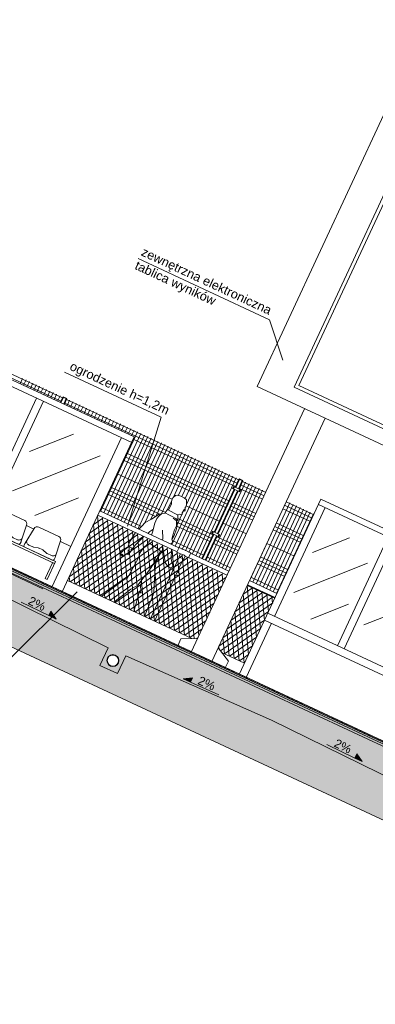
# Model space of a CAD drawing. Header units: millimetres. Extents: x 1962 to 3194, y -795 to -219.
# Tile 94 of 256: x 2296.85 to 2301.59, y -403.24 to -390.11. Entities that reach past the tile are written whole.
import ezdxf

# ---------------------------------------------------------------- set-up
doc = ezdxf.new("R2010")
doc.units = ezdxf.units.MM
doc.layers.get('0').update_dxf_attribs({"lineweight": 5})
doc.layers.get('Defpoints').update_dxf_attribs({"lineweight": 9})
for name, color, linetype, lineweight in [('A_flagi przekrojowe', 92, 'Continuous', 9), ('A_hatch przekroje', 125, 'Continuous', 9), ('A_koty wysokośc.', 53, 'Continuous', 9), ('A_ludzie', 53, 'Continuous', 9), ('A_obiekty trybuny', 126, 'Continuous', 9), ('A_ogrodzenie 1_2m', 34, 'Continuous', 9), ('A_ogrodzenie 2_4m', 45, 'Continuous', 9), ('A_przekrojowe', 42, 'Continuous', 9), ('A_widok', 142, 'Continuous', 9)]:
    doc.layers.add(name, color=color, linetype=linetype, lineweight=lineweight)
doc.styles.get("Standard").update_dxf_attribs({"font": 'arial.ttf'})

# ---------------------------------------------------------------- blocks, each defined once
blk = doc.blocks.new('zw$5246')
at = {"layer": 'A_ogrodzenie 2_4m'}
blk.add_lwpolyline([(-0.095, 0.015), (0.015, 0.015), (0.015, -0.015), (-0.095, -0.015), (-0.095, 0.015)], dxfattribs=at)
for centre in [(-0.085, 0), (0.005, 0)]:
    blk.add_circle(centre, 0.006, dxfattribs=at)
blk = doc.blocks.new('zw$86DC')
at = {"layer": 'A_obiekty trybuny'}
for p, q in [((0.028, 0.453), (0.054, 0.678)), ((0.104, 0.723), (0.396, 0.723)), ((0.472, 0.453), (0.446, 0.678)), ((0.528, 0.453), (0.554, 0.678)), ((0.604, 0.723), (0.896, 0.723)), ((0.972, 0.453), (0.946, 0.678)), ((0, 0.4), (0, 0.37)), ((0, 0.4), (1, 0.4)), ((0.028, 0.42), (0.028, 0.447)), ((0.452, 0.4), (0.048, 0.4)), ((0.145, 0.45), (0.084, 0.45)), ((0.213, 0.468), (0.159, 0.452)), ((0.273, 0.47), (0.227, 0.47)), ((0.341, 0.452), (0.287, 0.468)), ((0.416, 0.45), (0.355, 0.45)), ((0.472, 0.42), (0.472, 0.447)), ((0.528, 0.42), (0.528, 0.447)), ((0.548, 0.4), (0.952, 0.4)), ((0.952, 0.4), (0.548, 0.4)), ((0.645, 0.45), (0.584, 0.45)), ((0.713, 0.468), (0.659, 0.452)), ((0.773, 0.47), (0.727, 0.47)), ((0.841, 0.452), (0.787, 0.468)), ((0.916, 0.45), (0.855, 0.45)), ((0.972, 0.42), (0.972, 0.447)), ((1, 0.4), (1, 0.139)), ((0, 0.37), (1, 0.37)), ((0.97, 0.37), (0.97, 0.139)), ((0.97, 0.139), (1, 0.139))]:
    blk.add_line(p, q, dxfattribs=at)
for centre, radius, start, end in [((0.104, 0.673), 0.05, 90, 173.3757), ((0.396, 0.673), 0.05, 6.6243, 90), ((0.604, 0.673), 0.05, 90, 173.3757), ((0.896, 0.673), 0.05, 6.6243, 90), ((0.078, 0.447), 0.05, 173.3757, 180), ((0.048, 0.42), 0.02, 180, 270), ((0.084, 0.5), 0.05, 173.3757, 270), ((0.145, 0.5), 0.05, 270, 286.3802), ((0.227, 0.42), 0.05, 90, 106.3802), ((0.273, 0.42), 0.05, 73.6198, 90), ((0.355, 0.5), 0.05, 253.6198, 270), ((0.416, 0.5), 0.05, 270, 6.6243), ((0.452, 0.42), 0.02, 270, 360), ((0.422, 0.447), 0.05, 0, 6.6243), ((0.578, 0.447), 0.05, 173.3757, 180), ((0.548, 0.42), 0.02, 180, 270), ((0.584, 0.5), 0.05, 173.3757, 270), ((0.645, 0.5), 0.05, 270, 286.3802), ((0.727, 0.42), 0.05, 90, 106.3802), ((0.773, 0.42), 0.05, 73.6198, 90), ((0.855, 0.5), 0.05, 253.6198, 270), ((0.916, 0.5), 0.05, 270, 6.6243), ((0.952, 0.42), 0.02, 270, 360), ((0.922, 0.447), 0.05, 0, 6.6243)]:
    blk.add_arc(centre, radius, start, end, dxfattribs=at)
at = {"layer": 'Defpoints'}
blk.add_line((1, 0), (0, 0), dxfattribs=at)
blk = doc.blocks.new('zw$572')
at = {"layer": 'A_koty wysokośc.'}
h = blk.add_hatch(color=256, dxfattribs=at)
h.dxf.hatch_style = 1
h.paths.add_polyline_path([(0.12, 0.072), (0, 0), (0.12, 0)])
blk.add_line((0.12, 0), (0.578, 0), dxfattribs=at)
blk.add_lwpolyline([(0.12, 0), (0.12, 0.072), (0, 0), (0.12, 0)], close=True, dxfattribs=at)
blk = doc.blocks.new('zw$607D')
at = {"layer": 'A_hatch przekroje'}
h = blk.add_hatch(dxfattribs=at)
h.set_pattern_fill('LINE', color=256, scale=0.005, angle=114.9782, style=2)
h.set_pattern_definition([(90, (-163.449078, -3.115186), (-0.015875, -1e-15), [])])
h.paths.add_polyline_path([(-24.269, 0.34), (-24.269, 0.355), (-54.769, 0.416), (-95.169, 0.416), (-125.669, 0.355), (-125.669, 0.34), (-95.169, 0.401), (-54.769, 0.401)])
h = blk.add_hatch(color=251, dxfattribs=at)
h.dxf.hatch_style = 2
h.paths.add_polyline_path([(-24.269, 0.34), (-24.269, 0.32), (-54.769, 0.381), (-95.169, 0.381), (-125.669, 0.32), (-125.669, 0.34), (-95.169, 0.401), (-54.769, 0.401)])
h = blk.add_hatch(dxfattribs=at)
h.set_pattern_fill('EARTH2', color=256, scale=0.03, angle=69.9782, style=2)
h.set_pattern_definition([(225, (-78.4693, 4.5083), (1e-16, -1.077631), [0.3429, -0.4191]), (225, (-78.2268, 4.2658), (1e-16, -1.077631), [0.3429, -0.4191]), (225, (-78.2861, 4.3251), (1e-16, -1.077631), [0.35052, -0.41148]), (225, (-78.34535, 4.3843), (1e-16, -1.077631), [0.35052, -0.41148]), (225, (-78.4046, 4.4436), (1e-16, -1.077631), [0.35052, -0.41148]), (225, (-78.4046, 4.9824), (1e-16, -1.077631), [0.3429, -0.4191]), (225, (-78.34535, 4.92315), (1e-16, -1.077631), [0.3429, -0.4191]), (225, (-78.2861, 4.8639), (1e-16, -1.077631), [0.3429, -0.4191]), (225, (-78.2268, 4.8046), (1e-16, -1.077631), [0.3429, -0.4191]), (225, (-78.4693, 5.0471), (1e-16, -1.077631), [0.3429, -0.4191]), (315, (-78.98654, 4.5298), (1.077631, 0), [0.3429, -0.4191]), (315, (-78.7387, 4.7777), (1.077631, 0), [0.3429, -0.4191]), (315, (-78.80334, 4.713), (1.077631, 0), [0.3429, -0.4191]), (315, (-78.8626, 4.65374), (1.077631, 0), [0.3429, -0.4191]), (315, (-78.9219, 4.5945), (1.077631, 0), [0.3429, -0.4191]), (315, (-78.3831, 4.5945), (1.077631, 0), [0.35052, -0.41148]), (315, (-78.3238, 4.65374), (1.077631, 0), [0.35052, -0.41148]), (315, (-78.2645, 4.713), (1.077631, 0), [0.35052, -0.41148]), (315, (-78.1999, 4.7777), (1.077631, 0), [0.3429, -0.4191]), (315, (-78.4423, 4.5352), (1.077631, 0), [0.3429, -0.4191])])
h.paths.add_polyline_path([(-131.381, -0.95), (-128.549, -0.95), (-128.169, -0.671), (-127.401, -0.661), (-127.119, -0.929), (-126.319, -0.929), (-125.791, -0.54), (-24.028, -0.54), (-23.619, -0.929), (-22.819, -0.929), (-22.474, -0.674), (-5.389, -1.01), (-4.884, -0.5), (-0.615, -0.5), (-0.12, 0), (-5.989, 0), (-5.989, 0.02), (-6.069, 0.02), (-6.069, -0.03), (-6.269, -0.03), (-6.269, -0.11), (-6.069, -0.11), (-6.069, -0.16), (-6.069, -0.28), (-6.098, -0.299), (-6.109, -0.36), (-5.889, -0.36), (-5.889, -0.5), (-6.258, -0.5), (-24.369, -0.137), (-24.369, -0.04), (-24.109, -0.04), (-24.109, 0.09), (-24.209, 0.24), (-24.209, 0.34), (-24.269, 0.34), (-24.269, 0.24), (-24.369, 0.09), (-24.369, 0.047), (-26.825, -0.004), (-26.825, -0.264), (-27.085, -0.264), (-27.085, -0.004), (-30.312, 0.063), (-33.538, -0.004), (-33.538, -0.264), (-33.798, -0.264), (-33.798, -0.004), (-35.918, 0.04), (-38.038, -0.004), (-38.038, -0.264), (-38.298, -0.264), (-38.298, -0.004), (-40.418, 0.04), (-42.538, -0.004), (-42.538, -0.264), (-42.798, -0.264), (-42.798, -0.004), (-44.918, 0.04), (-47.038, -0.004), (-47.038, -0.264), (-47.298, -0.264), (-47.298, -0.004), (-49.418, 0.04), (-51.538, -0.004), (-51.538, -0.264), (-51.798, -0.264), (-51.798, -0.004), (-53.918, 0.04), (-56.038, -0.004), (-56.038, -0.264), (-56.298, -0.264), (-56.298, -0.004), (-58.418, 0.04), (-60.538, -0.004), (-60.538, -0.264), (-60.798, -0.264), (-60.798, -0.004), (-62.918, 0.04), (-65.038, -0.004), (-65.038, -0.264), (-65.298, -0.264), (-65.298, -0.004), (-67.418, 0.04), (-69.538, -0.004), (-69.538, -0.264), (-69.798, -0.264), (-69.798, -0.004), (-71.918, 0.04), (-74.038, -0.004), (-74.038, -0.264), (-74.298, -0.264), (-74.298, -0.004), (-76.418, 0.04), (-78.538, -0.004), (-78.538, -0.264), (-78.798, -0.264), (-78.798, -0.004), (-80.918, 0.04), (-83.038, -0.004), (-83.038, -0.264), (-83.298, -0.264), (-83.298, -0.004), (-85.418, 0.04), (-87.538, -0.004), (-87.538, -0.264), (-87.798, -0.264), (-87.798, -0.004), (-89.918, 0.04), (-92.038, -0.004), (-92.038, -0.264), (-92.298, -0.264), (-92.298, -0.004), (-94.418, 0.04), (-96.538, -0.004), (-96.538, -0.264), (-96.798, -0.264), (-96.798, -0.004), (-98.918, 0.04), (-101.038, -0.004), (-101.038, -0.264), (-101.298, -0.264), (-101.298, -0.004), (-103.418, 0.04), (-105.538, -0.004), (-105.538, -0.264), (-105.798, -0.264), (-105.798, -0.004), (-107.918, 0.04), (-110.038, -0.004), (-110.038, -0.264), (-110.298, -0.264), (-110.298, -0.004), (-112.418, 0.04), (-114.538, -0.004), (-114.538, -0.264), (-114.798, -0.264), (-114.798, -0.004), (-116.918, 0.04), (-119.038, -0.004), (-119.038, -0.264), (-119.298, -0.264), (-119.298, -0.004), (-121.418, 0.04), (-123.538, -0.004), (-123.538, -0.264), (-123.798, -0.264), (-123.798, -0.004), (-125.569, 0.033), (-125.569, 0.09), (-125.669, 0.24), (-125.669, 0.34), (-125.729, 0.34), (-125.729, 0.24), (-125.829, 0.09), (-125.829, 0.038), (-125.829, -0.04), (-125.569, -0.04), (-125.569, -0.137), (-128.149, -0.183), (-128.149, -0.08), (-127.929, -0.08), (-127.941, -0.019), (-127.969, 0), (-127.969, 0.3), (-128.049, 0.3), (-128.049, 0.27), (-132.649, 0.27)])
h.paths.add_polyline_path([(-128.149, -0.08), (-128.109, 0.2), (-128.049, 0.2), (-128.049, 0), (-128.049, -0.019), (-127.941, -0.019), (-127.929, -0.08)], flags=16)
h = blk.add_hatch(dxfattribs=at)
h.set_pattern_fill('CONC', color=256, scale=0.005, angle=324.9782, style=2)
h.set_pattern_definition([(300, (-163.31836, -3.17903), (0.10998523, 0.0635), [0, -0.127]), (300, (-163.35622, -3.20236), (0.10998523, 0.0635), [0, -0.127]), (300, (-163.29493, -3.17137), (0.10998523, 0.0635), [0, -0.127]), (278.1986, (-163.36204, -3.13386), (0.080514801, -0.393455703), [0.01367828, -0.67023767]), (156.8699, (-163.36009, -3.147398), (0.410470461, -0.202955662), [0.00635, -0.62865]), (70.6013, (-163.36593, -3.144904), (-0.342411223, -0.9309261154), [0.01170876, -1.15917332]), (146.5651, (-163.400083, -3.11623), (-0.173485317, 0.04648505), [0.00283985, -0.28114079]), (266.3099, (-163.402453, -3.114664), (0.017014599, -0.283470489), [0.00457911, -0.45332599]), (48.4349, (-163.402748, -3.119233), (0.156470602, 0.236985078), [0.00401612, -0.39759318]), (165, (-163.37044, -3.19297), (-0.10998526, -0.06350002), [0.0053881, -0.17421695]), (300, (-163.37565, -3.19157), (0.17348523, -0.04648523), [0.00762, -0.11938]), (75, (-163.37184, -3.19817), (-0.06350002, 0.10998526), [0.0053881, -0.17421695]), (191.5651, (-163.30767, -3.13913), (0.283470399, 0.017014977), [0.00401612, -0.39759318]), (300, (-163.3116, -3.13994), (0.17348523, -0.04648523), [0.00635, -0.12065]), (83.1301, (-163.30843, -3.145435), (0.0294704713, 0.4569556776), [0.00635, -0.62865]), (153.6901, (-163.340226, -3.080204), (0.236985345, -0.156470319), [0.00457911, -0.45332599]), (281.5651, (-163.34433, -3.078174), (-0.017014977, 0.283470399), [0.00803224, -0.39357706]), (66.8699, (-163.34272, -3.086043), (-0.202955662, -0.410470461), [0.00635, -0.62865]), (300, (-163.32621, -3.11464), (0.10998523, 0.0635), [0, -0.127]), (300, (-163.37195, -3.10145), (0.10998523, 0.0635), [0, -0.127]), (300, (-163.39487, -3.15574), (0.10998523, 0.0635), [0, -0.127]), (300, (-163.34363, -3.16576), (0.10998523, 0.0635), [0, -0.127]), (300, (-163.34334, -3.12306), (0.10998523, 0.0635), [0, -0.127]), (300, (-163.35401, -3.09696), (0.10998523, 0.0635), [0, -0.127]), (300, (-163.3549, -3.11067), (0.10998523, 0.0635), [0, -0.127]), (300, (-163.38383, -3.12151), (0.10998523, 0.0635), [0, -0.127]), (300, (-163.39467, -3.09258), (0.10998523, 0.0635), [0, -0.127]), (300, (-163.36874, -3.07907), (0.10998523, 0.0635), [0, -0.127]), (300, (-163.34645, -3.0618), (0.10998523, 0.0635), [0, -0.127]), (300, (-163.32237, -3.09336), (0.10998523, 0.0635), [0, -0.127]), (300, (-163.304, -3.11501), (0.10998523, 0.0635), [0, -0.127]), (300, (-163.28617, -3.15605), (0.10998523, 0.0635), [0, -0.127]), (300, (-163.33551, -3.14934), (0.10998523, 0.0635), [0, -0.127]), (300, (-163.32206, -3.12691), (0.10998523, 0.0635), [0, -0.127]), (300, (-163.36977, -3.16619), (0.10998523, 0.0635), [0, -0.127]), (300, (-163.39432, -3.13637), (0.10998523, 0.0635), [0, -0.127]), (300, (-163.39947, -3.18333), (0.10998523, 0.0635), [0, -0.127]), (300, (-163.41383, -3.14323), (0.10998523, 0.0635), [0, -0.127]), (300, (-163.43744, -3.10994), (0.10998523, 0.0635), [0, -0.127]), (300, (-163.43532, -3.12631), (0.10998523, 0.0635), [0, -0.127]), (300, (-163.41929, -3.11852), (0.10998523, 0.0635), [0, -0.127]), (300, (-163.39434, -3.20237), (0.10998523, 0.0635), [0, -0.127]), (300, (-163.34163, -3.18953), (0.10998523, 0.0635), [0, -0.127]), (300, (-163.31181, -3.16498), (0.10998523, 0.0635), [0, -0.127]), (300, (-163.42021, -3.16011), (0.10998523, 0.0635), [0, -0.127])])
h.paths.add_polyline_path([(-24.269, 0.29), (-24.269, 0.32), (-54.769, 0.381), (-95.169, 0.381), (-125.669, 0.32), (-125.669, 0.29), (-95.169, 0.351), (-54.769, 0.351)])
h = blk.add_hatch(dxfattribs=at)
h.set_pattern_fill('CONCRE', color=256, scale=0.008, angle=245.0218, style=2)
h.set_pattern_definition([(220.0436, (-78.46928, 3.991), (-0.0248279, -0.28629365), [0.0254, -0.1778]), (310.0436, (-78.46928, 3.991), (0.28629365, -0.0248279), [0.0254, -0.1778]), (355.0436, (-78.48872, 3.97466), (0.15556077, 0.1307329), [0.035921, -0.2514472]), (220.0436, (-78.41518, 3.88716), (-0.0248279, -0.28629365), [0.0254, -0.1778]), (265.0436, (-78.43308, 3.88871), (0.1307329, -0.15556077), [0.0179605, -0.2694077]), (355.0436, (-78.43308, 3.88871), (0.15556077, 0.1307329), [0.0179605, -0.2694077]), (220.0436, (-78.44084, 3.79924), (-0.0248279, -0.28629365), [0.035921, -0.167279]), (265.0436, (-78.44084, 3.79924), (0.1307329, -0.15556077), [0.0254, -0.2619682]), (355.0436, (-78.46834, 3.77613), (0.15556077, 0.1307329), [0.0254, -0.2619682]), (310.0436, (-78.54354, 3.86223), (0.28629365, -0.0248279), [0.0254, -0.1778]), (265.0436, (-78.54354, 3.86223), (0.1307329, -0.15556077), [0.0179605, -0.2694077]), (355.0436, (-78.5451, 3.84434), (0.15556077, 0.1307329), [0.0179605, -0.2694077]), (220.0436, (-78.45604, 3.93577), (-0.0248279, -0.28629365), [0.0127, -0.17018]), (220.0436, (-78.54003, 3.79883), (-0.0248279, -0.28629365), [0.0127, -0.17018]), (310.0436, (-78.47507, 3.82024), (0.28629365, -0.0248279), [0.0127, -0.17018]), (355.0436, (-78.56805, 3.8914), (0.15556077, 0.1307329), [0.0179605, -0.2694077]), (355.0436, (-78.41012, 3.84165), (0.15556077, 0.1307329), [0.0179605, -0.2694077]), (265.0436, (-78.4993, 3.87868), (0.1307329, -0.15556077), [0.0179605, -0.2694077]), (310.0436, (-78.5064, 3.92662), (0.28629365, -0.0248279), [0.003175, -0.200025]), (310.0436, (-78.45855, 3.85486), (0.28629365, -0.0248279), [0.003175, -0.200025]), (310.0436, (-78.509, 3.76684), (0.28629365, -0.0248279), [0.003175, -0.200025]), (310.0436, (-78.58088, 3.84744), (0.28629365, -0.0248279), [0.003175, -0.200025])])
h.paths.add_polyline_path([(-125.669, 0.24), (-125.669, 0.29), (-95.169, 0.351), (-54.769, 0.351), (-24.269, 0.29), (-24.269, 0.24), (-24.369, 0.09), (-24.369, 0.047), (-26.825, -0.004), (-26.825, -0.264), (-27.085, -0.264), (-27.085, -0.004), (-30.312, 0.063), (-33.538, -0.004), (-33.538, -0.264), (-33.798, -0.264), (-33.798, -0.004), (-35.918, 0.04), (-38.038, -0.004), (-38.038, -0.264), (-38.298, -0.264), (-38.298, -0.004), (-40.418, 0.04), (-42.538, -0.004), (-42.538, -0.264), (-42.798, -0.264), (-42.798, -0.004), (-44.918, 0.04), (-47.038, -0.004), (-47.038, -0.264), (-47.298, -0.264), (-47.298, -0.004), (-49.418, 0.04), (-51.538, -0.004), (-51.538, -0.264), (-51.798, -0.264), (-51.798, -0.004), (-53.918, 0.04), (-56.038, -0.004), (-56.038, -0.264), (-56.298, -0.264), (-56.298, -0.004), (-58.418, 0.04), (-60.538, -0.004), (-60.538, -0.264), (-60.798, -0.264), (-60.798, -0.004), (-62.918, 0.04), (-65.038, -0.004), (-65.038, -0.264), (-65.298, -0.264), (-65.298, -0.004), (-67.418, 0.04), (-69.538, -0.004), (-69.538, -0.264), (-69.798, -0.264), (-69.798, -0.004), (-71.918, 0.04), (-74.038, -0.004), (-74.038, -0.264), (-74.298, -0.264), (-74.298, -0.004), (-76.418, 0.04), (-78.538, -0.004), (-78.538, -0.264), (-78.798, -0.264), (-78.798, -0.004), (-80.918, 0.04), (-83.038, -0.004), (-83.038, -0.264), (-83.298, -0.264), (-83.298, -0.004), (-85.418, 0.04), (-87.538, -0.004), (-87.538, -0.264), (-87.798, -0.264), (-87.798, -0.004), (-89.918, 0.04), (-92.038, -0.004), (-92.038, -0.264), (-92.298, -0.264), (-92.298, -0.004), (-94.418, 0.04), (-96.538, -0.004), (-96.538, -0.264), (-96.798, -0.264), (-96.798, -0.004), (-98.918, 0.04), (-101.038, -0.004), (-101.038, -0.264), (-101.298, -0.264), (-101.298, -0.004), (-103.418, 0.04), (-105.538, -0.004), (-105.538, -0.264), (-105.798, -0.264), (-105.798, -0.004), (-107.918, 0.04), (-110.038, -0.004), (-110.038, -0.264), (-110.298, -0.264), (-110.298, -0.004), (-112.418, 0.04), (-114.538, -0.004), (-114.538, -0.264), (-114.798, -0.264), (-114.798, -0.004), (-116.918, 0.04), (-119.038, -0.004), (-119.038, -0.264), (-119.298, -0.264), (-119.298, -0.004), (-121.418, 0.04), (-123.538, -0.004), (-123.538, -0.264), (-123.798, -0.264), (-123.798, -0.004), (-125.569, 0.033), (-125.569, 0.09)])
h.paths.add_polyline_path([(-65.096, -0.1, 1), (-65.241, -0.168, 1)], flags=16)
edge = h.paths.add_edge_path()
edge.add_arc((-26.955, -0.134), 0.08, 24.9782, 384.9782)
edge = h.paths.add_edge_path()
edge.add_arc((-33.668, -0.134), 0.08, 24.9782, 384.9782)
edge = h.paths.add_edge_path()
edge.add_arc((-38.168, -0.134), 0.08, 24.9782, 384.9782)
edge = h.paths.add_edge_path()
edge.add_arc((-42.668, -0.134), 0.08, 24.9782, 384.9782)
edge = h.paths.add_edge_path()
edge.add_arc((-47.168, -0.134), 0.08, 24.9782, 384.9782)
edge = h.paths.add_edge_path()
edge.add_arc((-51.668, -0.134), 0.08, 24.9782, 384.9782)
edge = h.paths.add_edge_path()
edge.add_arc((-56.168, -0.134), 0.08, 24.9782, 384.9782)
edge = h.paths.add_edge_path()
edge.add_arc((-60.668, -0.134), 0.08, 24.9782, 384.9782)
edge = h.paths.add_edge_path()
edge.add_arc((-65.168, -0.134), 0.08, 24.9782, 384.9782)
edge = h.paths.add_edge_path()
edge.add_arc((-69.668, -0.134), 0.08, 24.9782, 384.9782)
edge = h.paths.add_edge_path()
edge.add_arc((-74.168, -0.134), 0.08, 24.9782, 384.9782)
edge = h.paths.add_edge_path()
edge.add_arc((-78.668, -0.134), 0.08, 24.9782, 384.9782)
edge = h.paths.add_edge_path()
edge.add_arc((-83.168, -0.134), 0.08, 24.9782, 384.9782)
edge = h.paths.add_edge_path()
edge.add_arc((-87.668, -0.134), 0.08, 24.9782, 384.9782)
edge = h.paths.add_edge_path()
edge.add_arc((-92.168, -0.134), 0.08, 24.9782, 384.9782)
edge = h.paths.add_edge_path()
edge.add_arc((-96.668, -0.134), 0.08, 24.9782, 384.9782)
edge = h.paths.add_edge_path()
edge.add_arc((-101.168, -0.134), 0.08, 24.9782, 384.9782)
edge = h.paths.add_edge_path()
edge.add_arc((-105.668, -0.134), 0.08, 24.9782, 384.9782)
edge = h.paths.add_edge_path()
edge.add_arc((-110.168, -0.134), 0.08, 24.9782, 384.9782)
edge = h.paths.add_edge_path()
edge.add_arc((-114.668, -0.134), 0.08, 24.9782, 384.9782)
edge = h.paths.add_edge_path()
edge.add_arc((-119.168, -0.134), 0.08, 24.9782, 384.9782)
edge = h.paths.add_edge_path()
edge.add_arc((-123.668, -0.134), 0.08, 24.9782, 384.9782)
at = {"layer": 'A_ogrodzenie 1_2m'}
h = blk.add_hatch(dxfattribs=at)
h.set_pattern_fill('DIAMONDS', color=256, scale=0.02, style=2)
h.set_pattern_definition([(60, (-2727.07416, 476.21527), (-0.0549926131, 0.03175), []), (120, (-2727.07416, 476.21527), (-0.0549926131, -0.03175), [])])
h.paths.add_polyline_path([(-77.469, 0.611), (-77.469, 1.531), (-77.063, 1.531), (-77.063, 0.577), (-77.401, 0.577)])
h.paths.add_polyline_path([(-79.669, 0.577), (-79.669, 1.531), (-77.769, 1.531), (-77.769, 0.611), (-77.838, 0.577)])
at = {"layer": 'A_flagi przekrojowe'}
for points in [[(-78.305, 4.455), (-78.695, 4.869), (-80.628, 4.869)], [(-79.248, 1.573), (-79.453, 3.08), (-80.878, 3.08)], [(-79.488, 0.497), (-79.962, -0.794), (-81.215, -0.794)]]:
    blk.add_lwpolyline(points, dxfattribs=at)
at = {"layer": 'A_hatch przekroje'}
blk.add_line((-95.169, 0.416), (-54.769, 0.416), dxfattribs=at)
blk.add_lwpolyline([(-77.969, 8.741), (-71.969, 8.741), (-71.969, 4.241), (-77.969, 4.241)], close=True, dxfattribs=at)
blk.add_lwpolyline([(-132.649, 0.27), (-131.381, -0.95), (-128.549, -0.95), (-128.169, -0.671), (-127.401, -0.661), (-127.119, -0.929), (-126.319, -0.929), (-125.791, -0.54), (-24.028, -0.54), (-23.619, -0.929), (-22.819, -0.929), (-22.474, -0.674), (-5.389, -1.01), (-4.884, -0.5), (-0.615, -0.5), (-0.12, 0)], dxfattribs=at)
at = {"layer": 'A_ludzie', "linetype": 'ByBlock'}
for p, q in [((-78.818, 2.231), (-78.773, 2.237)), ((-78.773, 2.237), (-78.721, 2.235)), ((-78.721, 2.235), (-78.684, 2.222)), ((-78.862, 2.143), (-78.858, 2.178)), ((-78.85, 2.105), (-78.862, 2.143)), ((-78.858, 2.178), (-78.843, 2.215)), ((-78.84, 2.089), (-78.85, 2.105)), ((-78.843, 2.215), (-78.818, 2.231)), ((-78.684, 2.222), (-78.679, 2.211)), ((-78.679, 2.211), (-78.669, 2.196)), ((-78.669, 2.196), (-78.657, 2.164)), ((-78.652, 2.135), (-78.659, 2.124)), ((-78.659, 2.124), (-78.64, 2.09)), ((-78.657, 2.164), (-78.652, 2.135)), ((-78.867, 1.948), (-78.859, 2.001)), ((-78.859, 2.001), (-78.812, 1.998)), ((-78.845, 2.002), (-78.84, 2.089)), ((-78.812, 1.998), (-78.746, 1.994)), ((-78.746, 1.994), (-78.701, 1.989)), ((-78.691, 2.009), (-78.708, 1.994)), ((-78.701, 1.989), (-78.674, 1.927)), ((-78.663, 2.013), (-78.691, 2.009)), ((-78.659, 2.057), (-78.663, 2.041)), ((-78.663, 2.041), (-78.654, 2.025)), ((-78.654, 2.025), (-78.663, 2.013)), ((-78.657, 2.099), (-78.66, 2.067)), ((-78.66, 2.067), (-78.659, 2.057)), ((-78.64, 2.08), (-78.658, 2.073)), ((-78.64, 2.09), (-78.64, 2.08)), ((-78.935, 1.896), (-78.999, 1.793)), ((-78.925, 1.87), (-78.938, 1.83)), ((-78.912, 1.905), (-78.935, 1.896)), ((-78.908, 1.916), (-78.925, 1.87)), ((-78.869, 1.944), (-78.908, 1.916)), ((-78.813, 1.945), (-78.867, 1.948)), ((-78.763, 1.94), (-78.813, 1.945)), ((-78.71, 1.939), (-78.763, 1.94)), ((-78.689, 1.915), (-78.743, 1.929)), ((-78.674, 1.927), (-78.71, 1.939)), ((-78.689, 1.929), (-78.657, 1.868)), ((-78.659, 1.854), (-78.689, 1.915)), ((-78.659, 1.794), (-78.659, 1.854)), ((-78.657, 1.868), (-78.641, 1.816)), ((-79.055, 1.718), (-79.075, 1.656)), ((-78.999, 1.793), (-79.055, 1.718)), ((-78.938, 1.83), (-78.936, 1.761)), ((-78.936, 1.761), (-78.913, 1.644)), ((-78.803, 1.72), (-78.752, 1.623)), ((-78.651, 1.72), (-78.659, 1.794)), ((-78.639, 1.666), (-78.651, 1.72)), ((-78.641, 1.816), (-78.631, 1.725)), ((-78.631, 1.725), (-78.638, 1.672)), ((-79.075, 1.656), (-79.094, 1.601)), ((-78.962, 1.601), (-78.955, 1.616)), ((-78.955, 1.616), (-78.95, 1.636)), ((-78.95, 1.636), (-78.922, 1.675)), ((-78.913, 1.644), (-78.906, 1.601)), ((-78.752, 1.623), (-78.745, 1.601)), ((-78.61, 1.629), (-78.639, 1.666)), ((-78.624, 1.608), (-78.61, 1.629)), ((-78.621, 1.601), (-78.624, 1.608)), ((-79.114, 1.541), (-79.135, 1.393)), ((-79.047, 1.387), (-78.991, 1.541)), ((-78.901, 1.474), (-78.934, 1.399)), ((-78.893, 1.541), (-78.902, 1.506)), ((-78.902, 1.506), (-78.89, 1.474)), ((-78.89, 1.474), (-78.879, 1.489)), ((-78.879, 1.489), (-78.786, 1.474)), ((-78.786, 1.474), (-78.728, 1.469)), ((-78.728, 1.469), (-78.71, 1.454)), ((-78.718, 1.541), (-78.671, 1.468)), ((-78.71, 1.454), (-78.689, 1.476)), ((-78.708, 1.366), (-78.71, 1.452)), ((-78.694, 1.463), (-78.702, 1.383)), ((-78.689, 1.476), (-78.687, 1.487)), ((-78.671, 1.468), (-78.591, 1.346)), ((-78.588, 1.54), (-78.589, 1.541)), ((-78.537, 1.426), (-78.588, 1.54)), ((-79.134, 1.316), (-79.157, 1.288)), ((-79.135, 1.393), (-79.126, 1.336)), ((-79.122, 1.33), (-79.134, 1.316)), ((-79.126, 1.336), (-79.057, 1.332)), ((-79.122, 1.336), (-79.122, 1.33)), ((-79.071, 1.312), (-79.068, 1.33)), ((-79.057, 1.332), (-79.047, 1.387)), ((-78.934, 1.399), (-78.947, 1.325)), ((-78.947, 1.325), (-78.936, 1.251)), ((-78.721, 1.264), (-78.733, 1.352)), ((-78.719, 1.284), (-78.708, 1.366)), ((-78.702, 1.383), (-78.697, 1.286)), ((-78.591, 1.346), (-78.534, 1.314)), ((-78.512, 1.387), (-78.537, 1.426)), ((-78.534, 1.314), (-78.499, 1.309)), ((-78.482, 1.359), (-78.512, 1.387)), ((-78.499, 1.309), (-78.476, 1.329)), ((-78.476, 1.329), (-78.482, 1.359)), ((-78.473, 1.346), (-78.449, 1.342)), ((-79.157, 1.288), (-79.193, 1.235)), ((-79.193, 1.235), (-79.189, 1.224)), ((-79.189, 1.224), (-79.183, 1.224)), ((-79.183, 1.224), (-79.162, 1.244)), ((-79.162, 1.244), (-79.183, 1.208)), ((-79.183, 1.208), (-79.177, 1.2)), ((-79.177, 1.2), (-79.165, 1.206)), ((-79.165, 1.206), (-79.174, 1.187)), ((-79.174, 1.187), (-79.163, 1.181)), ((-79.163, 1.181), (-79.145, 1.208)), ((-79.145, 1.208), (-79.149, 1.184)), ((-79.149, 1.184), (-79.143, 1.182)), ((-79.143, 1.182), (-79.095, 1.247)), ((-79.097, 1.271), (-79.107, 1.291)), ((-79.094, 1.258), (-79.097, 1.271)), ((-79.095, 1.247), (-79.092, 1.235)), ((-79.092, 1.235), (-79.085, 1.23)), ((-79.085, 1.23), (-79.079, 1.244)), ((-79.079, 1.244), (-79.074, 1.264)), ((-79.074, 1.264), (-79.065, 1.285)), ((-79.065, 1.285), (-79.071, 1.312)), ((-78.936, 1.251), (-78.958, 0.937)), ((-78.79, 0.918), (-78.733, 1.193)), ((-78.733, 1.193), (-78.721, 1.264)), ((-78.697, 1.286), (-78.68, 1.223)), ((-78.68, 1.223), (-78.559, 0.929)), ((-78.487, 1.303), (-78.494, 1.307)), ((-78.467, 1.303), (-78.487, 1.303)), ((-78.449, 1.288), (-78.467, 1.303)), ((-78.389, 1.311), (-78.353, 1.291)), ((-78.383, 1.252), (-78.389, 1.255)), ((-78.374, 1.259), (-78.383, 1.252)), ((-78.36, 1.256), (-78.374, 1.259)), ((-78.356, 1.262), (-78.36, 1.256)), ((-78.347, 1.262), (-78.356, 1.262)), ((-78.353, 1.291), (-78.351, 1.283)), ((-78.351, 1.283), (-78.344, 1.27)), ((-78.344, 1.27), (-78.347, 1.262)), ((-78.958, 0.937), (-78.986, 0.909)), ((-78.752, 0.92), (-78.766, 0.984)), ((-78.705, 0.843), (-78.752, 0.92)), ((-78.559, 0.929), (-78.551, 0.887)), ((-78.986, 0.909), (-79.165, 0.577)), ((-78.984, 0.577), (-78.854, 0.829)), ((-78.854, 0.829), (-78.79, 0.918)), ((-78.691, 0.579), (-78.735, 0.854)), ((-78.735, 0.854), (-78.705, 0.843)), ((-78.551, 0.887), (-78.534, 0.577))]:
    blk.add_line(p, q, dxfattribs=at)
at = {"layer": 'A_obiekty trybuny'}
for p, q in [((-76.5, 2.682), (-76.863, 2.297)), ((-80.421, 2.382), (-80.853, 1.925)), ((-76.138, 2.478), (-76.863, 1.709)), ((-75.113, 2.478), (-75.838, 1.709)), ((-79.974, 2.269), (-80.836, 1.355)), ((-76.138, 1.874), (-76.508, 1.482)), ((-79.998, 1.639), (-80.43, 1.182))]:
    blk.add_line(p, q, dxfattribs=at)
at = {"layer": 'A_ogrodzenie 1_2m'}
for p, q in [((-79.669, 1.601), (-78.504, 1.601)), ((-78.334, 1.601), (-77.769, 1.601)), ((-79.669, 1.541), (-78.504, 1.541)), ((-78.449, 0.577), (-78.449, 1.491)), ((-78.389, 0.577), (-78.389, 1.491)), ((-78.334, 1.541), (-77.769, 1.541)), ((-79.669, 0.577), (-77.837, 0.577))]:
    blk.add_line(p, q, dxfattribs=at)
blk.add_lwpolyline([(-78.454, 1.491), (-78.384, 1.491), (-78.384, 1.536), (-78.334, 1.536), (-78.334, 1.606), (-78.504, 1.606), (-78.504, 1.536), (-78.454, 1.536)], close=True, dxfattribs=at)
blk.add_lwpolyline([(-77.063, 0.577), (-77.401, 0.577)], dxfattribs=at)
blk.add_arc((-78.419, 1.416), 0.125, 73.7398, 106.2602, dxfattribs=at)
at = {"layer": 'A_ogrodzenie 2_4m'}
for p, q in [((-83.288, 2.76), (-80.758, 2.76)), ((-81.348, 2.691), (-81.348, 2.77)), ((-81.298, 2.691), (-81.298, 2.77)), ((-81.248, 2.691), (-81.248, 2.77)), ((-81.198, 2.691), (-81.198, 2.77)), ((-81.148, 2.691), (-81.148, 2.77)), ((-81.098, 2.691), (-81.098, 2.77)), ((-81.048, 2.691), (-81.048, 2.77)), ((-80.998, 2.691), (-80.998, 2.77)), ((-80.948, 2.691), (-80.948, 2.77)), ((-80.898, 2.691), (-80.898, 2.77)), ((-80.848, 2.691), (-80.848, 2.77)), ((-80.798, 2.691), (-80.798, 2.77)), ((-80.758, 2.691), (-80.758, 2.77)), ((-80.698, 2.691), (-80.698, 2.77)), ((-80.698, 2.76), (-78.168, 2.76)), ((-80.658, 2.691), (-80.658, 2.77)), ((-80.608, 2.691), (-80.608, 2.77)), ((-80.558, 2.691), (-80.558, 2.77)), ((-80.508, 2.691), (-80.508, 2.77)), ((-80.458, 2.691), (-80.458, 2.77)), ((-80.408, 2.691), (-80.408, 2.77)), ((-80.358, 2.691), (-80.358, 2.77)), ((-80.308, 2.691), (-80.308, 2.77)), ((-80.258, 2.691), (-80.258, 2.77)), ((-80.208, 2.691), (-80.208, 2.77)), ((-80.158, 2.691), (-80.158, 2.77)), ((-80.108, 2.691), (-80.108, 2.77)), ((-80.058, 2.691), (-80.058, 2.77)), ((-80.008, 2.691), (-80.008, 2.77)), ((-79.958, 2.691), (-79.958, 2.77)), ((-79.908, 2.691), (-79.908, 2.77)), ((-79.858, 2.691), (-79.858, 2.77)), ((-79.808, 2.691), (-79.808, 2.77)), ((-79.758, 2.691), (-79.758, 2.77)), ((-79.708, 2.691), (-79.708, 2.77)), ((-79.658, 1.601), (-79.658, 2.77)), ((-79.608, 1.601), (-79.608, 2.77)), ((-79.558, 1.601), (-79.558, 2.77)), ((-79.508, 1.601), (-79.508, 2.77)), ((-79.458, 1.601), (-79.458, 2.77)), ((-79.408, 1.601), (-79.408, 2.77)), ((-79.358, 1.601), (-79.358, 2.77)), ((-79.308, 1.601), (-79.308, 2.77)), ((-79.258, 1.601), (-79.258, 2.77)), ((-79.208, 1.606), (-79.208, 2.77)), ((-79.158, 1.606), (-79.158, 2.77)), ((-79.108, 1.606), (-79.108, 2.77)), ((-79.058, 1.709), (-79.058, 2.77)), ((-79.008, 1.781), (-79.008, 2.77)), ((-78.958, 1.859), (-78.958, 2.77)), ((-78.908, 1.916), (-78.908, 2.77)), ((-78.858, 2.174), (-78.858, 2.77)), ((-78.808, 2.233), (-78.808, 2.77)), ((-78.758, 2.237), (-78.758, 2.77)), ((-78.708, 2.231), (-78.708, 2.77)), ((-78.658, 2.168), (-78.658, 2.77)), ((-78.608, 1.601), (-78.608, 2.77)), ((-78.558, 1.601), (-78.558, 2.77)), ((-78.508, 1.601), (-78.508, 2.77)), ((-78.458, 1.601), (-78.458, 2.77)), ((-78.408, 1.601), (-78.408, 2.77)), ((-78.358, 1.601), (-78.358, 2.77)), ((-78.308, 1.601), (-78.308, 2.77)), ((-78.258, 1.601), (-78.258, 2.77)), ((-78.208, 1.601), (-78.208, 2.77)), ((-78.168, 2.65), (-78.168, 2.77)), ((-78.108, 2.65), (-78.108, 2.77)), ((-78.108, 2.76), (-77.769, 2.76)), ((-78.068, 1.601), (-78.068, 2.77)), ((-78.018, 1.601), (-78.018, 2.77)), ((-77.968, 1.601), (-77.968, 2.77)), ((-77.918, 1.601), (-77.918, 2.77)), ((-77.868, 1.601), (-77.868, 2.77)), ((-77.818, 1.601), (-77.818, 2.77)), ((-77.469, 2.76), (-77.063, 2.76)), ((-77.468, 1.601), (-77.468, 2.77)), ((-77.418, 1.601), (-77.418, 2.77)), ((-77.368, 1.601), (-77.368, 2.77)), ((-77.318, 1.601), (-77.318, 2.77)), ((-77.268, 1.601), (-77.268, 2.77)), ((-77.218, 1.601), (-77.218, 2.77)), ((-77.168, 1.601), (-77.168, 2.77)), ((-77.118, 1.601), (-77.118, 2.77)), ((-77.068, 1.601), (-77.068, 2.77)), ((-83.288, 2.71), (-80.758, 2.71)), ((-80.698, 2.71), (-78.168, 2.71)), ((-79.669, 2.66), (-78.168, 2.66)), ((-78.108, 2.71), (-77.769, 2.71)), ((-78.108, 2.66), (-77.769, 2.66)), ((-77.469, 2.71), (-77.063, 2.71)), ((-77.469, 2.66), (-77.063, 2.66)), ((-78.168, 1.99), (-78.168, 2.62)), ((-78.108, 1.99), (-78.108, 2.62)), ((-79.669, 2.45), (-78.168, 2.45)), ((-79.669, 2.4), (-78.168, 2.4)), ((-78.108, 2.45), (-77.769, 2.45)), ((-78.108, 2.4), (-77.769, 2.4)), ((-77.469, 2.45), (-77.063, 2.45)), ((-77.469, 2.4), (-77.063, 2.4)), ((-79.669, 2.35), (-78.168, 2.35)), ((-78.108, 2.35), (-77.769, 2.35)), ((-77.469, 2.35), (-77.063, 2.35)), ((-79.669, 2.15), (-78.861, 2.15)), ((-78.858, 2.001), (-78.858, 2.131)), ((-78.655, 2.15), (-78.168, 2.15)), ((-78.108, 2.15), (-77.769, 2.15)), ((-77.469, 2.15), (-77.063, 2.15)), ((-78.658, 2.033), (-78.658, 2.081)), ((-78.658, 1.87), (-78.658, 2.02)), ((-79.669, 1.95), (-78.867, 1.95)), ((-79.669, 1.9), (-78.925, 1.9)), ((-79.669, 1.85), (-78.964, 1.85)), ((-78.684, 1.95), (-78.168, 1.95)), ((-78.674, 1.9), (-78.168, 1.9)), ((-78.652, 1.85), (-78.168, 1.85)), ((-78.168, 1.601), (-78.168, 1.96)), ((-78.108, 1.601), (-78.108, 1.96)), ((-78.108, 1.95), (-77.769, 1.95)), ((-78.108, 1.9), (-77.769, 1.9)), ((-78.108, 1.85), (-77.769, 1.85)), ((-77.469, 1.95), (-77.063, 1.95)), ((-77.469, 1.9), (-77.063, 1.9)), ((-77.469, 1.85), (-77.063, 1.85)), ((-79.669, 1.65), (-79.077, 1.65)), ((-78.627, 1.65), (-78.168, 1.65)), ((-78.108, 1.65), (-77.769, 1.65)), ((-77.469, 1.65), (-77.063, 1.65))]:
    blk.add_line(p, q, dxfattribs=at)
for points in [[(-80.703, 2.76), (-80.708, 2.76), (-80.708, 2.77), (-80.748, 2.77), (-80.748, 2.76), (-80.753, 2.76), (-80.753, 2.775), (-80.703, 2.775)], [(-78.113, 2.76), (-78.118, 2.76), (-78.118, 2.77), (-78.158, 2.77), (-78.158, 2.76), (-78.163, 2.76), (-78.163, 2.775), (-78.113, 2.775)]]:
    blk.add_lwpolyline(points, close=True, dxfattribs=at)
for points in [[(-80.708, 2.691), (-80.708, 2.77), (-80.748, 2.77), (-80.748, 2.691)], [(-78.118, 2.65), (-78.118, 2.77), (-78.158, 2.77), (-78.158, 2.65)], [(-78.158, 2.62), (-78.158, 1.99)], [(-78.118, 1.99), (-78.118, 2.62)], [(-78.158, 1.96), (-78.158, 1.601)], [(-78.118, 1.601), (-78.118, 1.96)]]:
    blk.add_lwpolyline(points, dxfattribs=at)
at = {"layer": 'A_przekrojowe'}
for p, q in [((-95.169, 0.401), (-54.769, 0.401)), ((-95.169, 0.381), (-54.769, 0.381)), ((-95.169, 0.351), (-54.769, 0.351)), ((-78.798, -0.004), (-80.918, 0.04)), ((-78.538, -0.004), (-76.418, 0.04)), ((-74.298, -0.004), (-76.418, 0.04)), ((-78.798, -0.004), (-78.798, -0.264)), ((-78.538, -0.004), (-78.538, -0.264)), ((-78.798, -0.264), (-78.538, -0.264))]:
    blk.add_line(p, q, dxfattribs=at)
for radius in [0.08, 0.075]:
    blk.add_circle((-78.668, -0.134), radius, dxfattribs=at)
at = {"layer": 'A_widok'}
for p, q in [((-77.769, 0.411), (-77.769, 3.991)), ((-77.469, 0.411), (-77.469, 3.991)), ((-77.063, 0.411), (-77.063, 2.991)), ((-77.063, 2.991), (-72.863, 2.991)), ((-77.063, 2.911), (-72.863, 2.911)), ((-76.963, 1.311), (-76.963, 2.911)), ((-76.038, 1.311), (-76.038, 2.911)), ((-75.938, 1.311), (-75.938, 2.911)), ((-87.169, 2.691), (-79.669, 2.691)), ((-79.669, 0.411), (-79.669, 2.691)), ((-87.169, 2.611), (-79.669, 2.611)), ((-81.069, 1.063), (-81.069, 2.611)), ((-80.969, 1.011), (-80.969, 2.611)), ((-79.819, 0.411), (-79.819, 2.611)), ((-77.469, 1.601), (-77.063, 1.601)), ((-77.469, 1.541), (-77.063, 1.541)), ((-77.063, 1.311), (-72.863, 1.311)), ((-77.063, 1.211), (-72.863, 1.211)), ((-76.963, 0.411), (-76.963, 1.211)), ((-80.366, 1.011), (-80.473, 1.011)), ((-79.819, 1.011), (-79.973, 1.011)), ((-77.969, 0.511), (-77.769, 0.611)), ((-77.269, 0.511), (-77.469, 0.611)), ((-77.969, 0.411), (-77.969, 0.511)), ((-77.269, 0.411), (-77.269, 0.511))]:
    blk.add_line(p, q, dxfattribs=at)
for points in [[(-78.469, 8.991), (-71.469, 8.991), (-71.469, 3.991), (-78.469, 3.991)], [(-78.019, 8.791), (-71.919, 8.791), (-71.919, 4.191), (-78.019, 4.191)]]:
    blk.add_lwpolyline(points, close=True, dxfattribs=at)
blk.add_lwpolyline([(-77.469, 1.531), (-77.063, 1.531)], dxfattribs=at)
at = {"layer": 'A_koty wysokośc.'}
for p, xscale, yscale, zscale, rotation in [((-79.588, 0.048), -0.8999999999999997, 0.8999999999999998, 0.8999999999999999, 358.9583733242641), ((-77.715, 0.04), 0.8999999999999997, 0.8999999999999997, 0.8999999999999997, 1.16405013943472), ((-75.088, 0.048), -0.8999999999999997, 0.8999999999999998, 0.8999999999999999, 358.9583733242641)]:
    blk.add_blockref('zw$572', p, dxfattribs=dict(at, xscale=xscale, yscale=yscale, zscale=zscale, rotation=rotation))
at = {"layer": 'A_obiekty trybuny'}
blk.add_blockref('zw$86DC', (-80.919, 0.34), dxfattribs=at)
at = {"layer": 'A_ogrodzenie 2_4m', "xscale": -1, "rotation": 180.0000000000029}
blk.add_blockref('zw$5246', (-78.098, 2.635), dxfattribs=at)
at = {"layer": 'A_ogrodzenie 2_4m'}
blk.add_blockref('zw$5246', (-78.098, 1.975), dxfattribs=at)
at = {"layer": 'A_flagi przekrojowe', "char_height": 0.12, "attachment_point": 1}
for s, insert, width in [('zewnętrzna elektroniczna \\Ptablica wyników', (-80.62, 5.043), 1.89945), ('ogrodzenie h=1,2m', (-80.84, 3.259), 2.29545)]:
    blk.add_mtext(s, dxfattribs=dict(at, insert=insert, width=width))
at = {"layer": 'A_koty wysokośc.', "char_height": 0.1152, "width": 0.74276, "attachment_point": 4}
for insert, rotation in [((-80.022, 0.129), 358.9584), ((-77.523, 0.117), 1.1641), ((-75.522, 0.129), 358.9584)]:
    blk.add_mtext('2%', dxfattribs=dict(at, insert=insert, rotation=rotation))

msp = doc.modelspace()

# ---------------------------------------------------------------- block references
at = {"rotation": 335.0218058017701}
msp.add_blockref('zw$607D', (2369.4566, -431.759), dxfattribs=at)

doc.saveas('drawing.dxf')
